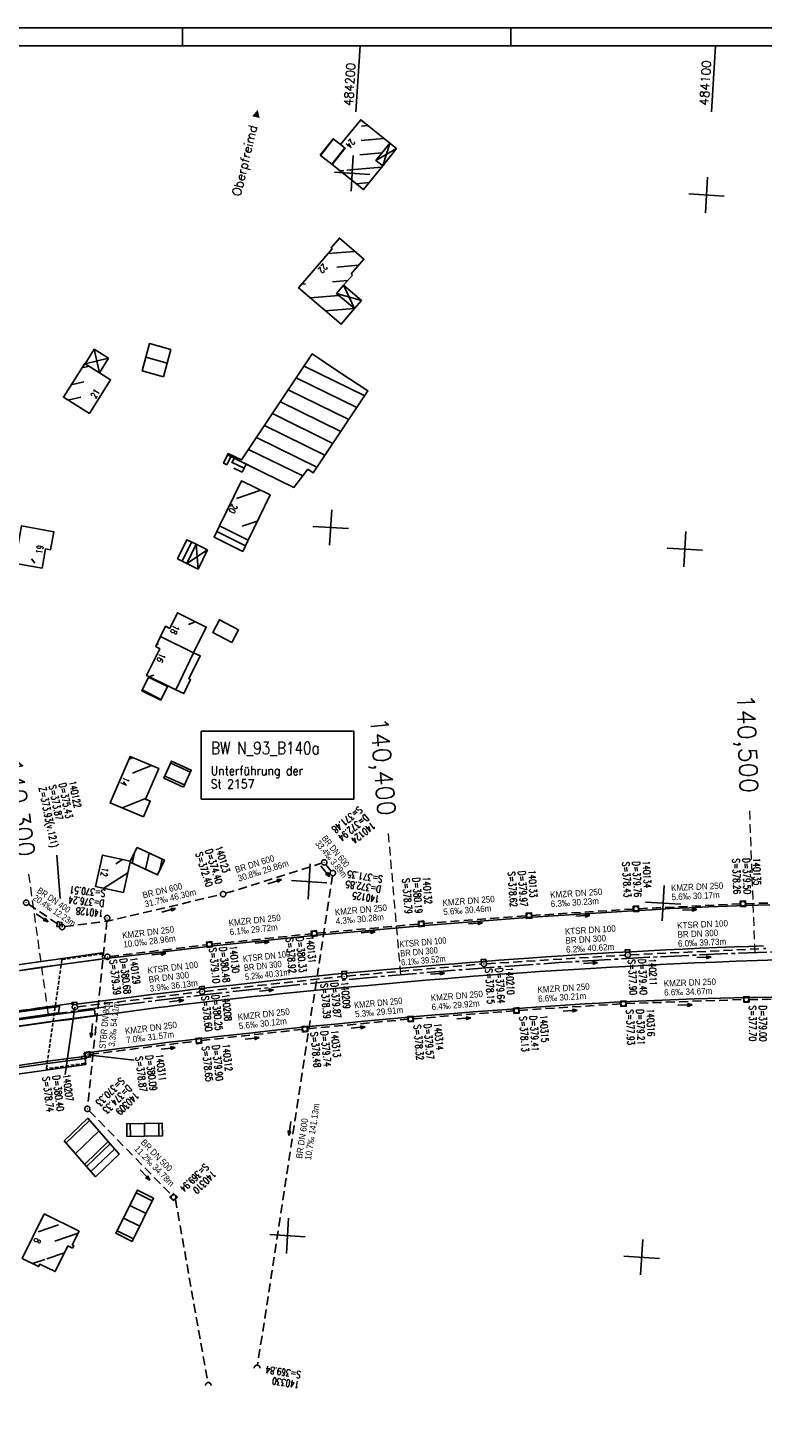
# Model space of a CAD drawing. Extents: x 4513427 to 4514562, y 5484516 to 5485110.
# Tile 6 of 15: x 4513686 to 4513893, y 5484715 to 5485110. Entities that reach past the tile are written whole.
import ezdxf
from ezdxf.enums import TextEntityAlignment as Align

# ---------------------------------------------------------------- set-up
doc = ezdxf.new("R2010")
doc.units = 0
doc.header["$LTSCALE"] = 10
doc.header["$MEASUREMENT"] = 0
for name, pattern in [('ACHSE', [5.5, 4, -0.5, 0.5, -0.5]), ('AUSGEZOGEN', [0]), ('LT00', [0]), ('LT17', [0.15, 0.1, -0.05]), ('STRICHLINIE2', [0.375, 0.25, -0.125])]:
    doc.linetypes.add(name, pattern=pattern)
doc.layers.get('0').update_dxf_attribs({"linetype": 'LT00'})
for name, color, linetype in [('-BESCH', 7, 'STRICHLINIE2'), ('-BESCH-nachrichtlich', 81, 'STRICHLINIE2'), ('-BKAN014', 140, 'LT00'), ('-BKAN016', 140, 'LT00'), ('-BSCH014', 5, 'LT00'), ('-BSCH016', 5, 'LT00'), ('-Halt-Pfeil', 4, 'LT00'), ('A-TEXT-KILOMETER', 30, 'LT17'), ('AX-020', 250, 'ACHSE'), ('BW-SCHRIFT', 20, 'AUSGEZOGEN'), ('DFK_BEB_SCHR', 254, 'LT00'), ('DFK_BEBAUUNG', 250, 'LT00'), ('DFK_HAUS_NR', 250, 'Continuous'), ('ORTSNAMEN', 7, 'Continuous'), ('RAHMEN', 250, 'Continuous'), ('V_AFBR_BAB', 250, 'LT00'), ('V_BR_KAPPE', 30, 'LT00'), ('V_BR_WID', 30, 'LT17'), ('V_KA_MULD', 182, 'LT00'), ('V_KA_PRUF', 182, 'LT00'), ('V_RASTER', 250, 'LT00'), ('V_SINKK', 182, 'LT00'), ('V_UK_DURCH', 182, 'LT00')]:
    doc.layers.add(name, color=color, linetype=linetype)
doc.styles.add('Haltungsbeschriftung', font='arial.ttf', dxfattribs={"width": 0.75})
doc.styles.add('Kilometrierung', font='romans.shx')
doc.styles.add('ROMANS', font='romans.shx')
doc.styles.add('schachtbeschriftung', font='romans.shx', dxfattribs={"width": 0.75, "height": 0.2})
doc.styles.get("Standard").update_dxf_attribs({"font": 'romans.shx', "width": 0.8})

# ---------------------------------------------------------------- blocks, each defined once
blk = doc.blocks.new('SYMB1107')
at = {"color": 0, "linetype": 'ByBlock'}
for points in [[(-0.2, 0), (-0.196157, 0.039018), (-0.184776, 0.076537), (-0.166294, 0.111114), (-0.141421, 0.141421), (-0.111114, 0.166294), (-0.076537, 0.184776), (-0.039018, 0.196157), (0, 0.2)], [(0, 0.2), (0.039018, 0.196157), (0.076537, 0.184776), (0.111114, 0.166294), (0.141421, 0.141421), (0.166294, 0.111114), (0.184776, 0.076537), (0.196157, 0.039018), (0.2, 0)]]:
    blk.add_lwpolyline(points, dxfattribs=at)
blk = doc.blocks.new('SYMB0003')
at = {"color": 0, "linetype": 'ByBlock'}
for p, q in [((-0.015712, 0), (0.010166, 0.012015)), ((0, -0.021257), (-0.015712, 0)), ((0.010166, 0.012015), (0, -0.021257))]:
    blk.add_line(p, q, dxfattribs=at)
for points in [[(-0.031395, 0.499013), (-0.093691, 0.491144), (-0.154509, 0.475528), (-0.21289, 0.452414), (-0.267913, 0.422164), (-0.318712, 0.385257), (-0.364484, 0.342274), (-0.404509, 0.293893), (-0.438154, 0.240877), (-0.464888, 0.184062), (-0.484292, 0.124345), (-0.496058, 0.062667), (-0.5, 0)], [(-0.5, 0), (-0.496058, -0.062667), (-0.484292, -0.124345), (-0.464888, -0.184062), (-0.438154, -0.240877), (-0.404509, -0.293893), (-0.364485, -0.342274), (-0.318712, -0.385257), (-0.267914, -0.422164), (-0.21289, -0.452414), (-0.154509, -0.475529), (-0.093691, -0.491144), (-0.031395, -0.499014), (0.031395, -0.499014)], [(0.5, 0), (0.496057, 0.062667), (0.484292, 0.124345), (0.464888, 0.184062), (0.438153, 0.240877), (0.404509, 0.293893), (0.364484, 0.342274), (0.318712, 0.385257), (0.267913, 0.422164), (0.21289, 0.452414), (0.154509, 0.475528), (0.093691, 0.491144), (0.031395, 0.499013), (-0.031395, 0.499013)], [(0.031395, -0.499014), (0.093691, -0.491144), (0.154509, -0.475529), (0.21289, -0.452414), (0.267914, -0.422164), (0.318712, -0.385257), (0.364485, -0.342274), (0.404509, -0.293893), (0.438154, -0.240877), (0.464889, -0.184062), (0.484292, -0.124345), (0.496058, -0.062667), (0.5, 0)]]:
    blk.add_lwpolyline(points, dxfattribs=at)
blk = doc.blocks.new('SYMB1210')
at = {"color": 0, "linetype": 'ByBlock'}
blk.add_line((0.018815, -0.179014), (0.055623, -0.17119), dxfattribs=at)
for points in [[(-0.2, -0.2), (-0.2, 0.2), (0.2, 0.2), (0.2, -0.2), (-0.2, -0.2)], [(0.018815, 0.179014), (-0.018815, 0.179014), (-0.055623, 0.17119), (-0.09, 0.155885), (-0.120444, 0.133766), (-0.145623, 0.105801), (-0.164438, 0.073213), (-0.176067, 0.037424), (-0.18, 0)], [(-0.18, 0), (-0.176067, -0.037424), (-0.164438, -0.073213), (-0.145623, -0.105801), (-0.120444, -0.133766), (-0.09, -0.155885), (-0.055623, -0.17119), (-0.018815, -0.179014), (0.018815, -0.179014)], [(0.18, 0), (0.176067, 0.037424), (0.164438, 0.073213), (0.145623, 0.105801), (0.120444, 0.133766), (0.09, 0.155885), (0.055623, 0.17119), (0.018815, 0.179014)], [(0.055623, -0.17119), (0.09, -0.155885), (0.120444, -0.133766), (0.145623, -0.105801), (0.164438, -0.073213), (0.176067, -0.037424), (0.18, 0)]]:
    blk.add_lwpolyline(points, dxfattribs=at)
blk = doc.blocks.new('SYMB0011')
at = {"color": 0, "linetype": 'ByBlock'}
for p, q in [((0.5, 0), (-0.5, 0)), ((0, 0.5), (0, -0.5))]:
    blk.add_line(p, q, dxfattribs=at)
blk = doc.blocks.new('SYMB0652')
at = {"color": 0, "linetype": 'ByBlock'}
blk.add_lwpolyline([(-0.15, -0.075), (0.15, -0.075), (0.15, 0.075), (-0.15, 0.075), (-0.15, -0.075)], dxfattribs=at)
blk = doc.blocks.new('SYMB0070')
at = {"color": 0, "linetype": 'ByBlock'}
for p, q in [((-0.5, 0), (0.2, 0)), ((0.5, 0), (0.2, 0.1)), ((0.2, 0.1), (0.2, 0)), ((0.468, 0), (0.21, 0.086)), ((0.21, 0.086), (0.21, -0.086)), ((0.21, -0.086), (0.468, 0)), ((0.22, -0.072), (0.437, 0)), ((0.23, -0.058), (0.405, 0)), ((0.24, -0.045), (0.374, 0)), ((0.342, 0), (0.25, 0.031)), ((0.25, 0.031), (0.25, -0.031)), ((0.25, -0.031), (0.342, 0)), ((0.26, -0.017), (0.31, 0)), ((0.27, -0.003), (0.279, 0))]:
    blk.add_line(p, q, dxfattribs=at)
for points in [[(0.2, 0), (0.2, -0.1), (0.5, 0)], [(0.437, 0), (0.22, 0.072), (0.22, -0.072)], [(0.405, 0), (0.23, 0.058), (0.23, -0.058)], [(0.374, 0), (0.24, 0.045), (0.24, -0.045)], [(0.31, 0), (0.26, 0.017), (0.26, -0.017)], [(0.279, 0), (0.27, 0.003), (0.27, -0.003)]]:
    blk.add_lwpolyline(points, dxfattribs=at)

msp = doc.modelspace()

# ---------------------------------------------------------------- linework, layer by layer
at = {"layer": '-BESCH'}
for p, q in [((4513741.35, 5484866.13), (4513768.4, 5484874.64)), ((4513771.45, 5484871.1), (4513750.33, 5484733.12)), ((4513769.59, 5484874.28), (4513771.09, 5484872.42)), ((4513685.76, 5484863.07), (4513694.65, 5484857.04)), ((4513857.77, 5484861.8), (4513886.41, 5484863.16)), ((4513887.91, 5484863.21), (4513916.18, 5484863.99)), ((4513797.23, 5484857.59), (4513826.1, 5484859.77)), ((4513827.6, 5484859.87), (4513856.27, 5484861.71)), ((4513707.89, 5484858.44), (4513702.45, 5484806.12)), ((4513737.51, 5484851.79), (4513765.57, 5484854.73)), ((4513767.06, 5484854.88), (4513795.73, 5484857.46)), ((4513708.75, 5484848.34), (4513736.02, 5484851.62)), ((4513814.89, 5484846.29), (4513853.94, 5484848.71)), ((4513855.43, 5484848.79), (4513893.62, 5484850.57)), ((4513775.53, 5484842.81), (4513813.4, 5484846.18)), ((4513735.45, 5484838.5), (4513774.04, 5484842.66)), ((4513699.59, 5484834.13), (4513733.96, 5484838.32)), ((4513854.19, 5484835.06), (4513887.34, 5484836.2)), ((4513888.84, 5484836.23), (4513922.56, 5484836.37)), ((4513794.22, 5484830.77), (4513822.55, 5484833.03)), ((4513824.04, 5484833.14), (4513852.7, 5484834.98)), ((4513734.5, 5484824.65), (4513762.95, 5484827.79)), ((4513764.44, 5484827.94), (4513792.73, 5484830.64)), ((4513703.17, 5484820.74), (4513733.01, 5484824.48)), ((4513702.9, 5484804.83), (4513726.14, 5484781.01))]:
    msp.add_line(p, q, dxfattribs=at)
at = {"layer": '-BESCH', "flags": 128}
msp.add_lwpolyline([(4513696, 5484856.77), (4513708.11, 5484858.27), (4513739.9, 5484865.76)], dxfattribs=at)
at = {"layer": '-BESCH-nachrichtlich'}
msp.add_line((4513727.19, 5484779.93), (4513736.34, 5484728.2), dxfattribs=at)
at = {"layer": '-BSCH014'}
for p, q in [((4513694.69, 5484864.68), (4513693.81, 5484876.89)), ((4513695.27, 5484856.62), (4513695.16, 5484858.13)), ((4513698.85, 5484834.04), (4513696.12, 5484815.06))]:
    msp.add_line(p, q, dxfattribs=at)
at = {"layer": '-BSCH016'}
msp.add_line((4513702.43, 5484820.65), (4513715.59, 5484819.12), dxfattribs=at)
at = {"layer": 'A-TEXT-KILOMETER', "lineweight": 0, "ltscale": 2.5}
for p, q in [((4513890.54, 5484849.44), (4513889.06, 5484889.4)), ((4513790.74, 5484843.17), (4513787.25, 5484883.01)), ((4513691.39, 5484831.93), (4513685.89, 5484871.54))]:
    msp.add_line(p, q, dxfattribs=at)
at = {"layer": 'AX-020', "ltscale": 0.2, "flags": 128}
msp.add_lwpolyline([(4513451.7, 5484783.72), (4513455.27, 5484784.67), (4513467.53, 5484787.86), (4513472.98, 5484789.25), (4513485.27, 5484792.32), (4513497.58, 5484795.32), (4513509.91, 5484798.25), (4513522.26, 5484801.09), (4513534.62, 5484803.86), (4513547, 5484806.54), (4513559.4, 5484809.15), (4513571.81, 5484811.68), (4513584.24, 5484814.14), (4513596.69, 5484816.51), (4513609.15, 5484818.81), (4513621.62, 5484821.02), (4513634.11, 5484823.16), (4513646.61, 5484825.22), (4513659.13, 5484827.2), (4513671.65, 5484829.1), (4513684.19, 5484830.92), (4513696.74, 5484832.67), (4513709.3, 5484834.33), (4513721.87, 5484835.91), (4513734.45, 5484837.42), (4513747.04, 5484838.84), (4513759.64, 5484840.19), (4513772.24, 5484841.46), (4513784.86, 5484842.64), (4513797.48, 5484843.75), (4513810.11, 5484844.78), (4513822.74, 5484845.72), (4513835.38, 5484846.59), (4513848.02, 5484847.38), (4513860.67, 5484848.09), (4513873.33, 5484848.72), (4513885.99, 5484849.26), (4513898.65, 5484849.73), (4513911.31, 5484850.12), (4513923.98, 5484850.43), (4513936.64, 5484850.66), (4513949.31, 5484850.8), (4513961.98, 5484850.87), (4513974.65, 5484850.86), (4513987.32, 5484850.77), (4513999.99, 5484850.6), (4514012.66, 5484850.35), (4514025.32, 5484850.01), (4514037.99, 5484849.6), (4514050.65, 5484849.11), (4514063.3, 5484848.54), (4514075.95, 5484847.89), (4514088.6, 5484847.16), (4514093.37, 5484846.86), (4514106.01, 5484846.02), (4514118.65, 5484845.1), (4514131.28, 5484844.12), (4514143.9, 5484843.06), (4514156.52, 5484841.94), (4514169.14, 5484840.77), (4514181.75, 5484839.53), (4514194.35, 5484838.25), (4514206.95, 5484836.92), (4514219.55, 5484835.55), (4514232.14, 5484834.14), (4514244.73, 5484832.7), (4514257.31, 5484831.22), (4514269.89, 5484829.72), (4514282.47, 5484828.2), (4514295.04, 5484826.66), (4514307.62, 5484825.11), (4514320.19, 5484823.55), (4514336.21, 5484821.55), (4514340.3, 5484821.04), (4514354.32, 5484819.29), (4514368.33, 5484817.55), (4514376.7, 5484816.51)], dxfattribs=at)
at = {"layer": 'BW-SCHRIFT'}
msp.add_lwpolyline([(4513734.49, 5484911.82), (4513777.48, 5484911.82), (4513777.48, 5484892.71), (4513734.49, 5484892.71)], close=True, dxfattribs=at)
at = {"layer": 'DFK_BEB_SCHR'}
for p, q in [((4513781.47, 5485082.52), (4513779.64, 5485082.35)), ((4513771.77, 5485078.76), (4513768.13, 5485074.16)), ((4513771.26, 5485071.66), (4513774.89, 5485076.26)), ((4513779.56, 5485078.33), (4513785.96, 5485078.91)), ((4513785.38, 5485074.84), (4513779.14, 5485074.28)), ((4513773.63, 5485069.76), (4513774.62, 5485069.85)), ((4513775.5, 5485069.93), (4513785.31, 5485070.82)), ((4513781.82, 5485066.49), (4513778.13, 5485066.15)), ((4513773.33, 5485050.73), (4513773.52, 5485050.74)), ((4513777.78, 5485047.08), (4513770.15, 5485046.46)), ((4513772.72, 5485042.65), (4513778.78, 5485043.15)), ((4513763.88, 5485037.92), (4513762.77, 5485037.83)), ((4513775.78, 5485038.89), (4513771.43, 5485038.54)), ((4513765.16, 5485034.01), (4513773.27, 5485034.67)), ((4513777.65, 5485031.01), (4513769.46, 5485030.35)), ((4513773.77, 5485026.69), (4513773.96, 5485026.7)), ((4513724.54, 5485019.83), (4513719.89, 5485021.09)), ((4513718.84, 5485017.23), (4513724.84, 5485015.61)), ((4513766, 5485017.99), (4513765.71, 5485018.13)), ((4513702.88, 5485014.72), (4513700.83, 5485014.25)), ((4513723.79, 5485011.75), (4513717.8, 5485013.37)), ((4513763.48, 5485014.77), (4513780.53, 5485006.39)), ((4513697.82, 5485009.46), (4513701.35, 5485010.27)), ((4513707.44, 5485011.66), (4513707.66, 5485011.71)), ((4513778.29, 5485003.04), (4513761.24, 5485011.42)), ((4513700.51, 5485005.97), (4513696.9, 5485005.15)), ((4513773.81, 5484996.33), (4513756.76, 5485004.7)), ((4513759, 5485008.06), (4513776.05, 5484999.68)), ((4513754.53, 5485001.34), (4513771.57, 5484992.97)), ((4513769.33, 5484989.62), (4513752.29, 5484997.99)), ((4513750.05, 5484994.63), (4513767.08, 5484986.26)), ((4513742.82, 5484989.22), (4513741.69, 5484986.89)), ((4513741.89, 5484989.73), (4513751.01, 5484985.24)), ((4513763.07, 5484983.78), (4513747.81, 5484991.27)), ((4513746.58, 5484985.97), (4513743.21, 5484987.59)), ((4513746.08, 5484982.25), (4513745.66, 5484982.11)), ((4513744.36, 5484977.46), (4513751.24, 5484979.76)), ((4513746.04, 5484969.59), (4513750.27, 5484971)), ((4513738.83, 5484968.13), (4513746.93, 5484964.09)), ((4513729.09, 5484959.74), (4513731.71, 5484965.15)), ((4513687.55, 5484959.16), (4513686.67, 5484960.42)), ((4513727.86, 5484945.15), (4513727.67, 5484945.08)), ((4513730.84, 5484941.93), (4513732.61, 5484942.52)), ((4513722.01, 5484936.31), (4513721.91, 5484936.28)), ((4513722.44, 5484936.45), (4513722.12, 5484936.35)), ((4513724.97, 5484924.4), (4513719.61, 5484927.03)), ((4513721.06, 5484927.63), (4513719.79, 5484927.23)), ((4513717.84, 5484923.45), (4513723.21, 5484920.81)), ((4513715.24, 5484904.39), (4513714.13, 5484903.93)), ((4513715.07, 5484900), (4513720.45, 5484902.18)), ((4513731.41, 5484900.32), (4513725.86, 5484902.82)), ((4513724.22, 5484899.17), (4513729.75, 5484896.68)), ((4513712.17, 5484890.2), (4513718.8, 5484892.88)), ((4513710.37, 5484874.48), (4513712.23, 5484875.67)), ((4513715.04, 5484874.58), (4513715.68, 5484877.58)), ((4513719.75, 5484877.47), (4513718.76, 5484872.87)), ((4513722.84, 5484872.79), (4513723.47, 5484875.74)), ((4513713.76, 5484871.9), (4513707, 5484867.55)), ((4513712.53, 5484866.35), (4513712.57, 5484866.38)), ((4513696.34, 5484795.75), (4513703, 5484802.14)), ((4513714.51, 5484797.64), (4513714.47, 5484801.19)), ((4513718.47, 5484801.25), (4513718.51, 5484797.7)), ((4513722.51, 5484797.75), (4513722.47, 5484801.3)), ((4513705.64, 5484799.13), (4513698.98, 5484792.73)), ((4513701.61, 5484789.72), (4513708.28, 5484796.13)), ((4513703.39, 5484787.69), (4513710.07, 5484794.09)), ((4513720.68, 5484779.45), (4513716.12, 5484781.75)), ((4513714.33, 5484778.17), (4513718.9, 5484775.87)), ((4513688.48, 5484770.76), (4513694.25, 5484772.7)), ((4513690.46, 5484775.64), (4513690.1, 5484775.52)), ((4513717.12, 5484772.29), (4513712.53, 5484774.59)), ((4513699.77, 5484770.33), (4513693.19, 5484768.12)), ((4513710.74, 5484771.02), (4513715.34, 5484768.71)), ((4513690.92, 5484763.14), (4513695.9, 5484764.81)), ((4513686.88, 5484761.78), (4513690.35, 5484762.95)), ((4513693.38, 5484759.75), (4513693.02, 5484759.63))]:
    msp.add_line(p, q, dxfattribs=at)
at = {"layer": 'DFK_BEBAUUNG'}
for p, q in [((4513789.52, 5485076.05), (4513783.68, 5485072.73)), ((4513785.6, 5485071.18), (4513787.59, 5485077.6)), ((4513789.52, 5485076.05), (4513785.6, 5485071.18)), ((4513787.59, 5485077.6), (4513789.52, 5485076.05)), ((4513774.6, 5485037.52), (4513777.69, 5485030.99)), ((4513774.6, 5485037.52), (4513779.62, 5485033.2)), ((4513772.63, 5485035.21), (4513779.62, 5485033.2)), ((4513779.62, 5485033.2), (4513777.69, 5485030.99)), ((4513701.79, 5485015.4), (4513704.32, 5485019.54)), ((4513701.79, 5485015.4), (4513708.35, 5485017.02)), ((4513705.8, 5485012.87), (4513704.32, 5485019.54)), ((4513708.35, 5485017.02), (4513704.32, 5485019.54)), ((4513705.8, 5485012.87), (4513708.35, 5485017.02)), ((4513743.78, 5484988.76), (4513743.12, 5484987.41)), ((4513745.99, 5484984.81), (4513743.63, 5484985.95)), ((4513730.43, 5484959.07), (4513733.03, 5484964.52)), ((4513736.2, 5484962.97), (4513730.43, 5484959.07)), ((4513733.57, 5484957.49), (4513733.03, 5484964.52)), ((4513733.03, 5484964.52), (4513736.2, 5484962.97)), ((4513736.2, 5484962.97), (4513733.57, 5484957.49)), ((4513733.57, 5484957.49), (4513730.43, 5484959.07))]:
    msp.add_line(p, q, dxfattribs=at)
for points in [[(4513774.99, 5485076.17), (4513773.73, 5485077.22), (4513779.4, 5485084.19), (4513787.59, 5485077.6), (4513783.68, 5485072.73), (4513785.6, 5485071.18), (4513780.21, 5485064.48), (4513771.33, 5485071.61), (4513774.99, 5485076.17)], [(4513768.03, 5485074.24), (4513771.67, 5485078.84), (4513773.73, 5485077.22), (4513774.99, 5485076.17), (4513771.33, 5485071.61), (4513768.03, 5485074.24)], [(4513776.7, 5485040.72), (4513777.08, 5485040.4), (4513774.6, 5485037.52), (4513772.63, 5485035.21), (4513777.69, 5485030.99), (4513773.87, 5485026.6), (4513761.88, 5485036.8), (4513771.33, 5485047.83), (4513771.06, 5485048.07), (4513773.42, 5485050.83), (4513780.3, 5485044.91), (4513776.7, 5485040.72)], [(4513723.79, 5485011.74), (4513717.8, 5485013.37), (4513719.89, 5485021.1), (4513725.88, 5485019.46), (4513723.79, 5485011.74)], [(4513747.15, 5484987.1), (4513743.78, 5484988.76), (4513741.87, 5484989.69), (4513742.05, 5484990.08), (4513745.82, 5484988.28), (4513765.74, 5485018.17), (4513773.55, 5485012.9), (4513781.42, 5485007.73), (4513766.02, 5484984.67), (4513764.54, 5484985.66), (4513760.55, 5484980.53), (4513747.15, 5484987.1)], [(4513702.96, 5485001.35), (4513695.62, 5485005.95), (4513701.62, 5485015.51), (4513701.79, 5485015.4), (4513705.8, 5485012.87), (4513708.94, 5485010.9), (4513702.96, 5485001.35)], [(4513741.65, 5484986.9), (4513740.76, 5484987.34), (4513741.87, 5484989.69), (4513743.78, 5484988.76)], [(4513743.12, 5484987.41), (4513743.78, 5484988.76), (4513747.15, 5484987.1), (4513745.99, 5484984.81)], [(4513747.7, 5484965.69), (4513739.6, 5484969.73), (4513745.79, 5484982.39), (4513753.88, 5484978.49), (4513747.7, 5484965.69)], [(4513680.63, 5484959.4), (4513681.08, 5484962.01), (4513682.39, 5484961.78), (4513683.79, 5484969.69), (4513692.94, 5484968.04), (4513692.02, 5484962.97), (4513690.55, 5484963.23), (4513689.6, 5484957.82), (4513680.63, 5484959.4)], [(4513739.6, 5484969.73), (4513747.7, 5484965.69), (4513746.17, 5484962.5), (4513738.07, 5484966.54), (4513739.6, 5484969.73)], [(4513727.74, 5484960.41), (4513730.36, 5484965.79), (4513733.03, 5484964.52), (4513730.43, 5484959.07), (4513727.74, 5484960.41)], [(4513732.31, 5484933.88), (4513722.99, 5484938.51), (4513724.36, 5484941.39), (4513725.59, 5484940.81), (4513727.73, 5484945.21), (4513735.86, 5484941.16), (4513732.31, 5484933.88)], [(4513743.1, 5484936.79), (4513737.72, 5484939.62), (4513739.58, 5484943.23), (4513744.99, 5484940.4), (4513743.1, 5484936.79)], [(4513727.26, 5484923.49), (4513725.08, 5484924.63), (4513719.72, 5484927.26), (4513719.05, 5484927.54), (4513722.77, 5484935.05), (4513721.65, 5484935.75), (4513722.99, 5484938.51), (4513732.31, 5484933.88), (4513727.26, 5484923.49)], [(4513727.26, 5484923.49), (4513732.31, 5484933.88), (4513734.18, 5484933.04), (4513731.01, 5484926.62), (4513731.46, 5484926.39), (4513729.54, 5484922.42), (4513727.26, 5484923.49)], [(4513719.72, 5484927.26), (4513725.08, 5484924.63), (4513723.11, 5484920.61), (4513717.73, 5484923.22), (4513719.72, 5484927.26)], [(4513718.16, 5484887.66), (4513708.83, 5484891.62), (4513714.46, 5484904.72), (4513722.47, 5484901.32), (4513718.73, 5484892.71), (4513720.1, 5484892.13), (4513718.16, 5484887.66)], [(4513729.48, 5484896.09), (4513723.95, 5484898.57), (4513726.12, 5484903.41), (4513731.67, 5484900.88), (4513729.48, 5484896.09)], [(4513714.4, 5484874.88), (4513714.47, 5484875.2), (4513716.42, 5484879.03), (4513724.11, 5484875.44), (4513722.14, 5484871.33), (4513714.4, 5484874.88)], [(4513712.57, 5484866.34), (4513704.65, 5484868.06), (4513706.62, 5484876.85), (4513714.47, 5484875.2), (4513714.4, 5484874.88), (4513712.57, 5484866.34)], [(4513695.85, 5484796.32), (4513702.5, 5484802.71), (4513708.78, 5484795.56), (4513702.1, 5484789.15), (4513695.85, 5484796.32)], [(4513713.51, 5484797.63), (4513713.46, 5484801.18), (4513723.46, 5484801.32), (4513723.52, 5484797.77), (4513713.51, 5484797.63)], [(4513702.1, 5484789.15), (4513708.78, 5484795.56), (4513711.36, 5484792.63), (4513704.67, 5484786.22), (4513702.1, 5484789.15)], [(4513714.98, 5484767.98), (4513710.38, 5484770.3), (4513716.48, 5484782.47), (4513721.04, 5484780.17), (4513714.98, 5484767.98)], [(4513698.2, 5484766.1), (4513696.87, 5484766.76), (4513693.26, 5484759.51), (4513688.99, 5484761.63), (4513688.64, 5484760.91), (4513684.01, 5484763.21), (4513690.22, 5484775.76), (4513700.05, 5484770.89), (4513698.13, 5484767.03), (4513698.56, 5484766.81), (4513698.2, 5484766.1)]]:
    msp.add_lwpolyline(points, dxfattribs=at)
at = {"layer": 'RAHMEN'}
for p, q in [((4513729.2, 5485110.05), (4513729.2, 5485105.05)), ((4513821.7, 5485110.05), (4513821.7, 5485105.05))]:
    msp.add_line(p, q, dxfattribs=at)
for points in [[(4513426.7, 5484516.05), (4514561.7, 5484516.05), (4514561.7, 5485110.05), (4513426.7, 5485110.05), (4513426.7, 5484516.05)], [(4513451.7, 5484521.05), (4514376.7, 5484521.05), (4514376.7, 5485105.05), (4513451.7, 5485105.05), (4513451.7, 5484521.05)]]:
    msp.add_lwpolyline(points, dxfattribs=at)
at = {"layer": 'V_AFBR_BAB'}
for p, q in [((4513698.44, 5484835.12), (4513698.51, 5484834.81)), ((4513701.6, 5484820.13), (4513701.48, 5484821.03))]:
    msp.add_line(p, q, dxfattribs=at)
for points in [[(4513716.69, 5484848.82), (4513737.94, 5484851.31), (4513767.01, 5484854.35), (4513797.48, 5484857.07), (4513826.35, 5484859.34), (4513856, 5484861.2), (4513861.34, 5484861.52), (4513866.67, 5484861.81), (4513872.01, 5484862.07), (4513877.35, 5484862.3), (4513882.69, 5484862.51), (4513888.03, 5484862.7), (4513891.36, 5484862.81)], [(4513716.69, 5484848.82), (4513737.94, 5484851.31), (4513767.01, 5484854.35), (4513797.48, 5484857.07), (4513826.35, 5484859.34), (4513856, 5484861.2), (4513861.34, 5484861.52), (4513866.67, 5484861.81), (4513872.01, 5484862.07), (4513877.35, 5484862.3), (4513882.69, 5484862.52), (4513888.03, 5484862.7), (4513891.36, 5484862.81)], [(4513891.36, 5484862.81), (4513894.7, 5484862.91)], [(4513892.9, 5484851.29), (4513888.82, 5484851.16), (4513884.75, 5484851.02), (4513879.91, 5484850.83), (4513875.06, 5484850.63), (4513870.22, 5484850.41), (4513865.38, 5484850.18), (4513860.54, 5484849.94), (4513855.7, 5484849.68), (4513850.87, 5484849.42), (4513846.05, 5484849.14), (4513841.23, 5484848.86), (4513836.41, 5484848.55), (4513831.59, 5484848.24), (4513826.77, 5484847.9), (4513822.59, 5484847.6), (4513818.41, 5484847.28), (4513814.23, 5484846.95), (4513810.05, 5484846.62), (4513805.87, 5484846.28), (4513801.69, 5484845.93), (4513797.52, 5484845.58), (4513793.26, 5484845.21), (4513789, 5484844.85), (4513784.74, 5484844.47), (4513780.49, 5484844.09), (4513776.23, 5484843.7), (4513771.98, 5484843.3), (4513767.72, 5484842.89), (4513762.86, 5484842.4), (4513757.99, 5484841.89), (4513753.13, 5484841.37), (4513748.27, 5484840.84), (4513743.41, 5484840.29), (4513738.55, 5484839.74), (4513732.78, 5484839.07), (4513727.01, 5484838.38), (4513721.24, 5484837.69), (4513715.48, 5484836.98), (4513709.71, 5484836.25), (4513705.98, 5484835.78), (4513702.24, 5484835.29), (4513698.51, 5484834.81)], [(4513670.67, 5484842.51), (4513680.2, 5484843.9), (4513688.26, 5484845.05), (4513696.52, 5484846.21), (4513706.77, 5484847.64)], [(4513896.97, 5484847.43), (4513891.11, 5484847.23), (4513885.26, 5484847), (4513879.41, 5484846.77), (4513873.56, 5484846.51), (4513867.7, 5484846.23), (4513861.84, 5484845.94), (4513855.98, 5484845.63), (4513850.12, 5484845.31), (4513844.27, 5484844.97), (4513839.44, 5484844.68), (4513834.61, 5484844.38), (4513829.79, 5484844.07), (4513824.97, 5484843.75), (4513820.15, 5484843.41), (4513815.32, 5484843.05), (4513811.2, 5484842.74), (4513807.07, 5484842.4), (4513802.95, 5484842.06), (4513798.82, 5484841.71), (4513794.7, 5484841.35), (4513790.57, 5484840.98), (4513786.45, 5484840.61), (4513781.63, 5484840.18), (4513776.81, 5484839.73), (4513772, 5484839.28), (4513767.18, 5484838.83), (4513762.36, 5484838.36), (4513757.55, 5484837.89), (4513753.38, 5484837.46), (4513749.21, 5484837.03), (4513745.05, 5484836.59), (4513740.89, 5484836.14), (4513736.72, 5484835.67), (4513732.56, 5484835.19), (4513728.41, 5484834.69), (4513725.01, 5484834.26), (4513721.61, 5484833.83), (4513718.21, 5484833.39), (4513714.81, 5484832.94), (4513711.41, 5484832.49), (4513708.02, 5484832.04), (4513704.62, 5484831.58), (4513701.96, 5484831.23), (4513699.31, 5484830.87), (4513696.65, 5484830.51), (4513693.99, 5484830.15), (4513690.08, 5484829.61), (4513686.16, 5484829.06), (4513682.25, 5484828.51)], [(4513706.77, 5484847.64), (4513716.69, 5484848.82)], [(4513676.14, 5484832), (4513677.39, 5484832.18), (4513678.65, 5484832.37), (4513680.51, 5484832.64), (4513682.37, 5484832.9), (4513684.23, 5484833.16), (4513686.1, 5484833.43), (4513688.21, 5484833.73), (4513690.33, 5484834.03), (4513692.44, 5484834.33), (4513694.56, 5484834.62), (4513695.86, 5484834.79), (4513697.15, 5484834.96), (4513698.44, 5484835.12)], [(4513701.48, 5484821.03), (4513711.47, 5484822.37), (4513716.08, 5484822.97), (4513720.69, 5484823.56), (4513725.31, 5484824.13), (4513729.93, 5484824.69), (4513734.55, 5484825.23), (4513739.17, 5484825.77), (4513748.06, 5484826.76), (4513756.94, 5484827.72), (4513765.84, 5484828.64), (4513773.12, 5484829.37), (4513780.41, 5484830.07), (4513787.7, 5484830.74), (4513795, 5484831.38), (4513800.38, 5484831.84), (4513805.77, 5484832.28), (4513811.15, 5484832.7), (4513816.54, 5484833.12), (4513821.92, 5484833.52), (4513826.06, 5484833.83), (4513830.2, 5484834.12), (4513834.33, 5484834.41), (4513838.47, 5484834.69), (4513842.61, 5484834.95), (4513846.75, 5484835.2), (4513850.9, 5484835.43), (4513855.41, 5484835.66), (4513859.92, 5484835.86), (4513864.43, 5484836.05), (4513868.94, 5484836.22), (4513873.45, 5484836.37), (4513880.88, 5484836.58), (4513888.32, 5484836.75), (4513895.75, 5484836.87)], [(4513666.11, 5484815.03), (4513676.16, 5484816.64), (4513692.64, 5484819), (4513701.6, 5484820.13)]]:
    msp.add_lwpolyline(points, dxfattribs=at)
at = {"layer": 'V_BR_KAPPE'}
msp.add_line((4513670.38, 5484844.24), (4513706.52, 5484849.38), dxfattribs=at)
for points in [[(4513670.38, 5484844.24), (4513670.65, 5484842.55), (4513680.21, 5484843.94), (4513688.25, 5484845.1), (4513696.51, 5484846.26), (4513706.3, 5484847.61)], [(4513706.52, 5484849.38), (4513706.75, 5484847.68), (4513706.3, 5484847.61)], [(4513668.47, 5484826.58), (4513668.39, 5484827.07), (4513668.2, 5484828.35), (4513678.27, 5484829.83), (4513694.19, 5484832.06), (4513704.35, 5484833.43), (4513704.6, 5484831.65), (4513694.02, 5484830.27), (4513678.31, 5484828.04), (4513668.47, 5484826.58)], [(4513678.43, 5484830.16), (4513678.68, 5484832.05), (4513686.15, 5484833.11), (4513694.54, 5484834.24), (4513694.26, 5484832.4), (4513678.43, 5484830.16)], [(4513666.21, 5484814.5), (4513676.25, 5484816.06), (4513692.53, 5484818.36), (4513701.73, 5484819.59), (4513701.93, 5484817.91)], [(4513666.21, 5484814.5), (4513666.39, 5484812.82), (4513669.37, 5484813.29), (4513701.93, 5484817.91)]]:
    msp.add_lwpolyline(points, dxfattribs=at)
at = {"layer": 'V_BR_WID'}
msp.add_lwpolyline([(4513701.63, 5484818.22), (4513690.81, 5484816.68), (4513695.19, 5484847.45), (4513706.29, 5484849.03)], dxfattribs=at)
at = {"layer": 'V_RASTER'}
for p, q in [((4513778.08, 5485086.37), (4513779.22, 5485105.05)), ((4513879.4, 5485105.05), (4513878.26, 5485086.37)), ((4513776.72, 5485064.07), (4513777.33, 5485074.06)), ((4513782.01, 5485068.76), (4513772.03, 5485069.37)), ((4513877.14, 5485067.97), (4513876.54, 5485057.99)), ((4513881.83, 5485062.68), (4513871.85, 5485063.29)), ((4513770.64, 5484964.26), (4513771.25, 5484974.24)), ((4513765.95, 5484969.56), (4513775.93, 5484968.95)), ((4513871.06, 5484968.16), (4513870.45, 5484958.18)), ((4513865.77, 5484963.47), (4513875.75, 5484962.87)), ((4513764.56, 5484864.44), (4513765.17, 5484874.43)), ((4513769.85, 5484869.13), (4513759.87, 5484869.74)), ((4513864.98, 5484868.34), (4513864.37, 5484858.36)), ((4513869.67, 5484863.05), (4513859.68, 5484863.66)), ((4513758.48, 5484764.63), (4513759.08, 5484774.61)), ((4513753.79, 5484769.93), (4513763.77, 5484769.32)), ((4513858.9, 5484768.53), (4513858.29, 5484758.55)), ((4513853.6, 5484763.84), (4513863.58, 5484763.24))]:
    msp.add_line(p, q, dxfattribs=at)

# ---------------------------------------------------------------- block references
at = {"layer": '-Halt-Pfeil'}
for p, xscale, yscale, zscale, rotation in [((4513769.4, 5484872.37), 4.000000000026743, 4.000000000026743, 4.000000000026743, 308.9503500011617), ((4513755.18, 5484869.43), 3.999999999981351, 3.999999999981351, 3.999999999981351, 17.446240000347), ((4513689.64, 5484859.23), 4.00000000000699, 4.00000000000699, 4.00000000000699, 325.8608699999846), ((4513725.32, 5484861.34), 4.000000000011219, 4.000000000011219, 4.000000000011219, 14.31000269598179), ((4513842, 5484859.8), 3.999999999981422, 3.999999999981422, 3.999999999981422, 3.671010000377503), ((4513872.14, 5484861.48), 4.000000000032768, 4.000000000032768, 4.000000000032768, 2.721649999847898), ((4513781.49, 5484855.18), 4.000000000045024, 4.000000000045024, 4.000000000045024, 5.151049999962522), ((4513811.74, 5484857.68), 4.000000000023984, 4.000000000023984, 4.000000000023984, 4.319580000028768), ((4513751.64, 5484852.27), 3.999999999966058, 3.999999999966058, 3.999999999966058, 5.987219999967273), ((4513722.5, 5484848.99), 4.000000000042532, 4.000000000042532, 4.000000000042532, 6.870830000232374), ((4513844.18, 5484846.5), 3.999999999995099, 3.999999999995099, 3.999999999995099, 3.544700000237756), ((4513876.18, 5484848.12), 3.999999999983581, 3.999999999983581, 3.999999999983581, 2.672749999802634), ((4513801.08, 5484843.49), 3.999999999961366, 3.999999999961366, 3.999999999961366, 5.084249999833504), ((4513752.83, 5484838.73), 3.999999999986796, 3.999999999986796, 3.999999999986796, 6.163320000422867), ((4513727.54, 5484835.78), 3.999999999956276, 3.999999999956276, 3.999999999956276, 6.951940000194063), ((4513870.8, 5484834.63), 4.00000000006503, 4.00000000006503, 4.00000000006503, 1.983250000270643), ((4513808.46, 5484830.9), 3.999999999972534, 3.999999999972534, 3.999999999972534, 4.575449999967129), ((4513838.43, 5484833.06), 3.999999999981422, 3.999999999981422, 3.999999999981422, 3.671010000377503), ((4513703.6, 5484827.46), 4.000000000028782, 4.000000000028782, 4.000000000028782, 264.0687899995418), ((4513778.68, 5484828.29), 4.000000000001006, 4.000000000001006, 4.000000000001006, 5.44613000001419), ((4513748.84, 5484825.23), 3.999999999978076, 3.999999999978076, 3.999999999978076, 6.286130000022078), ((4513725.17, 5484822.42), 3.99999999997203, 3.99999999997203, 3.99999999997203, 7.138460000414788), ((4513759.46, 5484799.86), 4.000000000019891, 4.000000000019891, 4.000000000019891, 261.2971700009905), ((4513718.61, 5484786.75), 3.999999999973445, 3.999999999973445, 3.999999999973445, 314.3001899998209)]:
    msp.add_blockref('SYMB0070', p, dxfattribs=dict(at, xscale=xscale, yscale=yscale, zscale=zscale, rotation=rotation))
at = {"layer": 'V_BR_WID', "xscale": 0.09999999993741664, "yscale": 0.09999999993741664, "zscale": 0.09999999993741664}
for p in [(4513695.19, 5484847.45), (4513695.21, 5484847.46), (4513706.29, 5484849.03), (4513690.81, 5484816.68), (4513701.63, 5484818.22)]:
    msp.add_blockref('SYMB0011', p, dxfattribs=at)
at = {"layer": 'V_KA_MULD'}
for p, xscale, yscale, zscale, rotation in [((4513887.16, 5484863.19), 3.799999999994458, 3.799999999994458, 3.799999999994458, 1.999999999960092), ((4513826.85, 5484859.83), 3.799999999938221, 3.799999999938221, 3.799999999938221, 4.000000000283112), ((4513857.02, 5484861.76), 3.799999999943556, 3.799999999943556, 3.799999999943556, 3.000000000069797), ((4513766.32, 5484854.81), 3.799999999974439, 3.799999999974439, 3.799999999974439, 6.000000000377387), ((4513796.48, 5484857.53), 3.800000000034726, 3.800000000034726, 3.800000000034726, 4.999999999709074), ((4513736.76, 5484851.71), 3.799999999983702, 3.799999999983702, 3.799999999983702, 7.000000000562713), ((4513853.44, 5484835.03), 3.799999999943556, 3.799999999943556, 3.799999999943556, 3.000000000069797), ((4513888.09, 5484836.23), 3.799999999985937, 3.799999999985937, 3.799999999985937, 0.9999999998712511), ((4513793.47, 5484830.71), 3.800000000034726, 3.800000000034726, 3.800000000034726, 4.999999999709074), ((4513823.3, 5484833.09), 3.799999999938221, 3.799999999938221, 3.799999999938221, 4.000000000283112), ((4513763.7, 5484827.87), 3.799999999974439, 3.799999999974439, 3.799999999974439, 6.000000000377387), ((4513733.76, 5484824.57), 3.799999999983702, 3.799999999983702, 3.799999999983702, 7.000000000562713), ((4513702.43, 5484820.65), 3.800000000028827, 3.800000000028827, 3.800000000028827, 8.00000000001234), ((4513726.67, 5484780.48), 3.799999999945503, 3.799999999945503, 3.799999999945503, 43.89556356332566)]:
    msp.add_blockref('SYMB1210', p, dxfattribs=dict(at, xscale=xscale, yscale=yscale, zscale=zscale, rotation=rotation))
at = {"layer": 'V_KA_PRUF', "xscale": 1.499999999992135, "yscale": 1.499999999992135, "zscale": 1.499999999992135}
for p in [(4513769.12, 5484874.86), (4513771.56, 5484871.84), (4513740.63, 5484865.91), (4513685.14, 5484863.49), (4513707.96, 5484859.19), (4513695.27, 5484856.62), (4513708.02, 5484848.25), (4513814.15, 5484846.24), (4513854.69, 5484848.75), (4513774.78, 5484842.74), (4513734.71, 5484838.41), (4513698.85, 5484834.04), (4513702.37, 5484805.37)]:
    msp.add_blockref('SYMB0003', p, dxfattribs=at)
at = {"layer": 'V_SINKK'}
for p, xscale, yscale, zscale, rotation in [((4513694.19, 5484857.43), 4.500000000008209, 4.500000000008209, 4.500000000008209, 260.9999999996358), ((4513814.02, 5484847.16), 4.500000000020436, 4.500000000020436, 4.500000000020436, 5.000000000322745), ((4513854.61, 5484849.87), 4.50000000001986, 4.50000000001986, 4.50000000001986, 2.999999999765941), ((4513774.78, 5484843.81), 4.500000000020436, 4.500000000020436, 4.500000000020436, 5.000000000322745), ((4513734.69, 5484839.52), 4.499999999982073, 4.499999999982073, 4.499999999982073, 7.000000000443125), ((4513698.75, 5484835.08), 4.499999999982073, 4.499999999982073, 4.499999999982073, 7.000000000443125), ((4513701.43, 5484819.85), 4.499999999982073, 4.499999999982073, 4.499999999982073, 7.000000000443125)]:
    msp.add_blockref('SYMB0652', p, dxfattribs=dict(at, xscale=xscale, yscale=yscale, zscale=zscale, rotation=rotation))
at = {"layer": 'V_UK_DURCH', "xscale": 4.000000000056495, "yscale": 4.000000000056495, "zscale": 4.000000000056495, "rotation": 1.441268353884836e-11}
for p in [(4513750.21, 5484732.33), (4513736.47, 5484727.42)]:
    msp.add_blockref('SYMB1107', p, dxfattribs=at)

# ---------------------------------------------------------------- texts
at = {"layer": '-BKAN014', "style": 'Haltungsbeschriftung'}
for s, rotation, width, p in [('BR DN 600', 308.9504, 0.7, (4513768.3, 5484881.59)), ('33.4‰ 3.89m', 308.9504, 0.7, (4513766.48, 5484880.15)), ('BR DN 600', 17.4462, 0.9, (4513744.35, 5484871.86)), ('30.8‰ 29.86m', 17.4462, 0.9, (4513745.12, 5484869.41)), ('BR DN 400', 325.8609, 0.7, (4513688.03, 5484866.46)), ('BR DN 600', 13.6295, 0.9, (4513718.15, 5484864.68)), ('31.7‰ 46.30m', 13.6295, 0.9, (4513718.76, 5484862.19)), ('20.4‰ 12.23m', 325.8609, 0.7, (4513686.86, 5484864.41)), ('KTSR DN 100', 3.5447, 0.9, (4513837.03, 5484854.47)), ('KTSR DN 100', 2.6727, 0.9, (4513868.63, 5484856.16)), ('BR DN 300', 2.6727, 0.9, (4513868.75, 5484853.61)), ('KTSR DN 100', 5.0843, 0.8, (4513790.43, 5484850.85)), ('BR DN 300', 5.0843, 0.8, (4513790.65, 5484848.3)), ('BR DN 300', 3.5447, 0.9, (4513837.18, 5484851.91)), ('6.2‰ 40.62m', 3.5447, 0.9, (4513837.34, 5484849.36)), ('6.0‰ 39.73m', 2.6727, 0.9, (4513868.87, 5484851.05)), ('KTSR DN 100', 6.9519, 0.9, (4513719.45, 5484843.46)), ('KTSR DN 100', 6.1633, 0.7, (4513746.32, 5484846.77)), ('BR DN 300', 6.1633, 0.7, (4513746.6, 5484844.23)), ('6.1‰ 39.52m', 5.0843, 0.8, (4513790.88, 5484845.75)), ('BR DN 300', 6.9519, 0.9, (4513719.76, 5484840.92)), ('5.2‰ 40.31m', 6.1633, 0.7, (4513746.87, 5484841.68)), ('3.9‰ 36.13m', 6.9519, 0.9, (4513720.07, 5484838.38)), ('STBR DN 800', 84.0688, 0.7, (4513707.45, 5484822.26)), ('3.3‰ 54.11m', 84.0688, 0.7, (4513710.08, 5484822.89)), ('10.7‰ 141.13m', 81.2972, 0.9, (4513765.4, 5484790.87)), ('BR DN 600', 81.2972, 0.9, (4513762.87, 5484791.26)), ('BR DN 500', 314.3002, 0.9, (4513717.28, 5484795.75)), ('11.2‰ 34.78m', 314.3002, 0.9, (4513715.44, 5484793.96))]:
    msp.add_text(s, height=1.8, rotation=rotation, dxfattribs=dict(at, width=width)).set_placement(p)
at = {"layer": '-BKAN016', "style": 'Haltungsbeschriftung'}
for s, rotation, width, p in [('KMZR DN 250', 3.671, 0.9, (4513832.86, 5484864.78)), ('KMZR DN 250', 2.7217, 0.9, (4513866.92, 5484866.75)), ('KMZR DN 250', 5.1511, 0.9, (4513772.22, 5484859.92)), ('KMZR DN 250', 4.3196, 0.9, (4513802.55, 5484862.56)), ('5.6‰ 30.46m', 4.3196, 0.9, (4513802.74, 5484860.01)), ('6.3‰ 30.23m', 3.671, 0.9, (4513833.03, 5484862.23)), ('5.6‰ 30.17m', 2.7217, 0.9, (4513867.04, 5484864.19)), ('KMZR DN 250', 5.9872, 0.9, (4513742.31, 5484856.88)), ('4.3‰ 30.28m', 5.1511, 0.9, (4513772.45, 5484857.37)), ('KMZR DN 250', 6.8708, 0.9, (4513712.31, 5484853.36)), ('6.1‰ 29.72m', 5.9872, 0.9, (4513742.58, 5484854.33)), ('10.0‰ 28.96m', 6.8708, 0.9, (4513712.61, 5484850.82)), ('KMZR DN 250', 3.671, 0.9, (4513829.3, 5484838.05)), ('6.6‰ 34.67m', 1.9832, 0.9, (4513864.95, 5484837.28)), ('KMZR DN 250', 1.9832, 0.9, (4513864.86, 5484839.84)), ('KMZR DN 250', 5.4461, 0.8, (4513777.67, 5484833.7)), ('KMZR DN 250', 4.5755, 0.9, (4513799.25, 5484835.74)), ('6.4‰ 29.92m', 4.5755, 0.9, (4513799.45, 5484833.19)), ('6.6‰ 30.21m', 3.671, 0.9, (4513829.46, 5484835.49)), ('KMZR DN 250', 6.2861, 0.9, (4513744.86, 5484830.34)), ('5.3‰ 29.91m', 5.4461, 0.9, (4513777.91, 5484831.15)), ('KMZR DN 250', 7.1385, 0.9, (4513713.11, 5484826.39)), ('5.6‰ 30.12m', 6.2861, 0.9, (4513745.14, 5484827.8)), ('7.0‰ 31.57m', 7.1385, 0.9, (4513713.42, 5484823.85))]:
    msp.add_text(s, height=1.8, rotation=rotation, dxfattribs=dict(at, width=width)).set_placement(p)
at = {"layer": '-BSCH014', "style": 'schachtbeschriftung', "width": 0.75}
for s, rotation, p in [('Z=373.93(v.121)', 281.5699, (4513688.69, 5484895.85)), ('S=373.87', 281.5699, (4513691.51, 5484896.43)), ('D=375.43', 281.5699, (4513694.33, 5484897.01)), ('140122', 281.5699, (4513697.15, 5484897.59)), ('S=371.48', 218.9503, (4513778.89, 5484890.83)), ('D=372.94', 218.9503, (4513780.7, 5484888.59)), ('140124', 218.9503, (4513782.52, 5484886.35)), ('D=374.40', 287.4462, (4513735.59, 5484878.23)), ('140123', 287.4462, (4513738.34, 5484879.09)), ('S=372.40', 287.4462, (4513732.85, 5484877.36)), ('S=371.35', 171.2972, (4513785.73, 5484871.08)), ('S=370.51', 174.0688, (4513707.55, 5484867.14)), ('D=372.85', 171.2972, (4513785.3, 5484868.23)), ('D=376.24', 174.0688, (4513707.25, 5484864.27)), ('140125', 171.2972, (4513784.86, 5484865.38)), ('140128', 174.0688, (4513706.95, 5484861.41)), ('S=377.90', 272.6728, (4513854.78, 5484847.45)), ('D=379.40', 272.6728, (4513857.66, 5484847.58)), ('140211', 272.6728, (4513860.54, 5484847.72)), ('S=378.15', 273.5447, (4513814.51, 5484844.87)), ('D=379.64', 273.5447, (4513817.39, 5484845.05)), ('140210', 273.5447, (4513820.26, 5484845.23)), ('S=378.39', 275.0843, (4513768.1, 5484840.66)), ('D=379.87', 275.0843, (4513770.97, 5484840.91)), ('140209', 275.0843, (4513773.84, 5484841.17)), ('S=378.60', 276.1633, (4513734.54, 5484837.08)), ('D=380.25', 276.1633, (4513737.41, 5484837.39)), ('140208', 276.1633, (4513740.27, 5484837.7)), ('S=378.74', 276.9519, (4513689.73, 5484814.33)), ('D=380.40', 276.9519, (4513692.59, 5484814.67)), ('140207', 276.9519, (4513695.45, 5484815.02)), ('S=370.33', 224.3002, (4513711.72, 5484814.39)), ('D=374.33', 224.3002, (4513713.73, 5484812.33)), ('140309', 224.3002, (4513715.74, 5484810.26)), ('S=369.94', 224.3002, (4513735.44, 5484790.16)), ('140310', 224.3002, (4513737.45, 5484788.1)), ('S=369.84', 171.2972, (4513762.69, 5484731.39)), ('140330', 171.2972, (4513762.25, 5484728.55))]:
    msp.add_text(s, height=2, rotation=rotation, dxfattribs=at).set_placement(p)
at = {"layer": '-BSCH016', "style": 'schachtbeschriftung', "width": 0.75}
for s, rotation, p in [('S=378.43', 272.7217, (4513853.15, 5484874.96)), ('D=379.76', 272.7217, (4513856.02, 5484875.1)), ('140134', 272.7217, (4513858.9, 5484875.24)), ('S=378.26', 271.5739, (4513884.2, 5484875.91)), ('D=379.50', 271.5739, (4513887.08, 5484875.99)), ('140135', 271.5739, (4513889.96, 5484876.07)), ('140132', 274.3196, (4513796.9, 5484870.69)), ('S=378.62', 273.671, (4513820.9, 5484872.21)), ('D=379.97', 273.671, (4513823.77, 5484872.39)), ('140133', 273.671, (4513826.65, 5484872.58)), ('S=378.79', 274.3196, (4513791.16, 5484870.26)), ('D=380.19', 274.3196, (4513794.03, 5484870.48)), ('D=380.48', 275.9872, (4513739.57, 5484850.94)), ('140130', 275.9872, (4513742.43, 5484851.24)), ('S=378.92', 275.1511, (4513758.34, 5484853.5)), ('D=380.33', 275.1511, (4513761.21, 5484853.76)), ('140131', 275.1511, (4513764.08, 5484854.02)), ('S=379.39', 276.8708, (4513708.65, 5484847.32)), ('D=380.68', 276.8708, (4513711.51, 5484847.66)), ('140129', 276.8708, (4513714.37, 5484848.01)), ('S=379.10', 275.9872, (4513736.7, 5484850.64)), ('S=378.13', 273.671, (4513824.16, 5484831.4)), ('D=379.41', 273.671, (4513827.03, 5484831.58)), ('140315', 273.671, (4513829.9, 5484831.76)), ('S=377.93', 271.9833, (4513854.25, 5484833.31)), ('D=379.21', 271.9833, (4513857.13, 5484833.41)), ('140316', 271.9833, (4513860.01, 5484833.51)), ('S=377.70', 270.2238, (4513888.85, 5484834.48)), ('D=379.00', 270.2238, (4513891.73, 5484834.49)), ('D=379.74', 275.4461, (4513768.13, 5484827.21)), ('140313', 275.4461, (4513771, 5484827.48)), ('S=378.32', 274.5755, (4513794.36, 5484829.02)), ('D=379.57', 274.5755, (4513797.23, 5484829.25)), ('140314', 274.5755, (4513800.1, 5484829.48)), ('D=379.90', 276.2861, (4513737.56, 5484823.23)), ('140312', 276.2861, (4513740.42, 5484823.55)), ('S=378.48', 275.4461, (4513765.26, 5484826.94)), ('S=378.87', 277.1385, (4513715.93, 5484820.01)), ('D=380.09', 277.1385, (4513718.79, 5484820.37)), ('140311', 277.1385, (4513721.65, 5484820.72)), ('S=378.65', 276.2861, (4513734.69, 5484822.92))]:
    msp.add_text(s, height=2, rotation=rotation, dxfattribs=at).set_placement(p)
at = {"layer": 'A-TEXT-KILOMETER', "style": 'Kilometrierung'}
for s, rotation, p in [('140,500', 272, (4513888.87, 5484894.4)), ('140,400', 274.6936, (4513786.81, 5484887.99)), ('140,300', 278, (4513685.2, 5484876.5))]:
    msp.add_text(s, height=5, rotation=rotation, dxfattribs=at).set_placement(p, align=Align.MIDDLE_RIGHT)
at = {"layer": 'BW-SCHRIFT', "style": 'ROMANS'}
for s, height, width, p in [('BW N_93_B140a', 3.5, 0.8, (4513737.23, 5484905.32)), ('Unterführung der', 2.5, 0.9, (4513737.12, 5484899.46)), ('St 2157', 2.5, 0.9, (4513737.12, 5484895.71))]:
    msp.add_text(s, height=height, rotation=359.9891, dxfattribs=dict(at, width=width)).set_placement(p)
at = {"layer": 'DFK_HAUS_NR', "style": 'ROMANS', "width": 0.8}
for s, rotation, p in [('24', 231.6892, (4513776.57, 5485078.96)), ('22', 226.7065, (4513768.93, 5485043.75)), ('21', 57.9464, (4513704.71, 5485005.47)), ('20', 243.951, (4513743.18, 5484976.03)), ('19', 79.7196, (4513689.61, 5484961.71)), ('18', 244.0824, (4513726.77, 5484941.91)), ('16', 243.6195, (4513722.86, 5484933.97)), ('14', 243.8181, (4513712.73, 5484899.14)), ('12', 257.3862, (4513706.59, 5484873.48)), ('8', 245.5013, (4513687.72, 5484769.13))]:
    msp.add_text(s, height=1.8, rotation=rotation, dxfattribs=at).set_placement(p)
at = {"layer": 'ORTSNAMEN', "insert": (4513748.99, 5485073.31), "char_height": 2.5, "width": 45.7262, "attachment_point": 8, "rotation": 76.3471, "style": 'ROMANS'}
msp.add_mtext('{\\fArial|b0|i0|c0|p32;   }Oberpfreimd {\\fArial|b0|i0|c0|p32;►}', dxfattribs=at)
at = {"layer": 'V_RASTER'}
for s, width, p in [(' 484200', 0.941, (4513777.08, 5485086.43)), (' 484100', 0.991, (4513877.27, 5485086.43))]:
    msp.add_text(s, height=2.5, rotation=86.5148, dxfattribs=dict(at, width=width)).set_placement(p)

doc.saveas('drawing.dxf')
